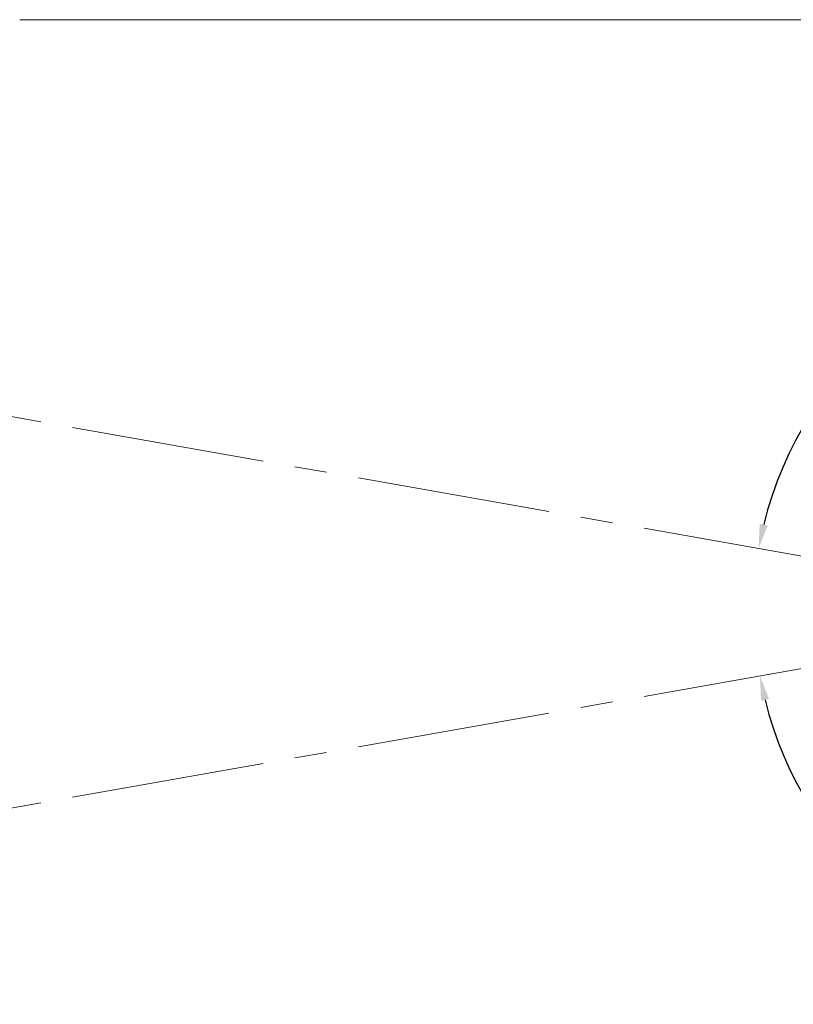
# Model space of a CAD drawing. Header units: millimetres. Extents: x 739 to 2567, y 424 to 1289.
# Tile 2 of 58: x 1897 to 1973, y 822 to 919. Entities that reach past the tile are written whole.
import ezdxf

# ---------------------------------------------------------------- set-up
doc = ezdxf.new("R2010")
doc.units = ezdxf.units.MM
doc.header["$PDSIZE"] = -1
doc.linetypes.add('CENTER2', pattern=[28.575, 19.05, -3.175, 3.175, -3.175])
doc.layers.add('5', color=7, linetype='Continuous', lineweight=35)
doc.styles.get("Standard").update_dxf_attribs({"font": 'times.ttf'})
doc.dimstyles.new('ISO-25', dxfattribs={"dimtxt": 3.5, "dimasz": 2.5, "dimexe": 1.25, "dimexo": 0.625, "dimtad": 1, "dimdec": 0, "dimlfac": 10, "dimtxsty": 'Standard', "dimcen": 2.5, "dimadec": 0, "dimazin": 0, "dimtfac": 1, "dimtmove": 0, "dimatfit": 3, "dimfxl": 1, "dimarcsym": 0})

# ---------------------------------------------------------------- blocks, each defined once
blk = doc.blocks.new('*D116')
at = {"color": 0, "lineweight": -2}
for start, end in [(92.4536, 166.19874), (3.80126, 73.22144)]:
    blk.add_arc((2004.999, 860.51), 36.181, start, end, dxfattribs=at)
at = {"color": 0}
for points in [[(1969.471, 869.224), (1970.254, 869.059), (1969.367, 866.793)], [(2040.701, 862.895), (2041.501, 862.922), (2041.181, 860.51)]]:
    blk.add_solid(points, dxfattribs=at)
at = {"layer": 'Defpoints', "color": 0}
for p in [(1990.668, 893.732), (1883.78, 881.884), (1980.782, 860.51), (2004.999, 860.51), (2089.12, 860.51)]:
    blk.add_point(p, dxfattribs=at)
at = {"color": 0, "lineweight": 5, "insert": (2004.974, 898.202), "char_height": 3.5, "attachment_point": 1}
blk.add_mtext('170%%d', dxfattribs=at)
blk = doc.blocks.new('*D119')
at = {"color": 0, "lineweight": -2}
for start, end in [(286.84807, 356.18462), (193.81538, 267.5424)]:
    blk.add_arc((2004.999, 860.51), 36.048, start, end, dxfattribs=at)
at = {"color": 0}
for points in [[(2041.367, 858.098), (2040.567, 858.124), (2041.047, 860.51)], [(1970.386, 851.984), (1969.603, 851.819), (1969.499, 854.25)]]:
    blk.add_solid(points, dxfattribs=at)
at = {"layer": 'Defpoints', "color": 0}
for p in [(1980.782, 860.51), (2004.999, 860.51), (2089.12, 860.51), (1883.78, 839.136), (1990.721, 827.41)]:
    blk.add_point(p, dxfattribs=at)
at = {"color": 0, "lineweight": 5, "insert": (2004.977, 826.523), "char_height": 3.5, "attachment_point": 1}
blk.add_mtext('170%%d', dxfattribs=at)

msp = doc.modelspace()

# ---------------------------------------------------------------- linework, layer by layer
at = {"lineweight": 5}
msp.add_line((1896.607996, 918.838206), (2113.390128, 918.838206), dxfattribs=at)
at = {"layer": '5', "color": 1, "linetype": 'CENTER2', "lineweight": 5}
for q in [(1883.780345, 881.883891), (1883.780345, 839.13563)]:
    msp.add_line((2004.999062, 860.50976), q, dxfattribs=at)

# ---------------------------------------------------------------- dimensions: what is measured, and where the dimension line sits
at = {"color": 3, "lineweight": 5}
for base, line1, line2, picture, middle in [((1990.668324, 893.732145), ((1980.781653, 860.50976), (2089.120255, 860.50976)), ((2004.999062, 860.50976), (1883.780345, 881.883891)), '*D116', (2009.446903, 896.416773)), ((1990.721344, 827.410289), ((2004.999062, 860.50976), (1883.780345, 839.13563)), ((1980.781653, 860.50976), (2089.120255, 860.50976)), '*D119', (2009.450123, 824.738036))]:
    dim = msp.add_angular_dim_2l(base=base, line1=line1, line2=line2, dimstyle='ISO-25', override={"dimasz": 2.4, "dimexe": 1, "dimexo": 0, "dimgap": 1.524, "dimtih": 1, "dimtoh": 1, "dimlfac": 2.5, "dimzin": 0, "dimpost": '<>', "dimtdec": 3, "dimtvp": 0.1, "dimtzin": 0}, dxfattribs=at)
    dim.commit()
    dim.dimension.update_dxf_attribs({"geometry": picture, "text_midpoint": middle, "dimtype": 162})

doc.saveas('drawing.dxf')
